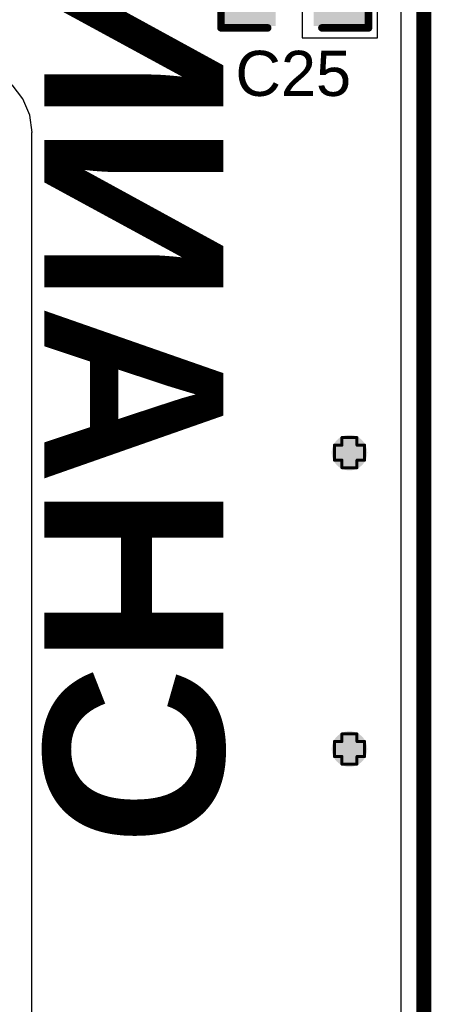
# Model space of a CAD drawing. Header units: inches. Extents: x -0.1 to 10.2, y 0 to 6.5.
# Tile 80 of 95: x 4.456 to 4.729, y 1.307 to 1.961. Entities that reach past the tile are written whole.
import ezdxf

# ---------------------------------------------------------------- set-up
doc = ezdxf.new("R2010")
doc.units = ezdxf.units.IN
doc.header["$MEASUREMENT"] = 0
for name, color, linetype in [('Board Outline', 216, 'Continuous'), ('Bottom Layer', 5, 'Continuous'), ('Bottom Overlay', 54, 'Continuous'), ('Drill Drawing', 1, 'Continuous'), ('Top Layer', 1, 'Continuous'), ('Top Overlay', 2, 'Continuous'), ('Top Paste', 8, 'Continuous'), ('Top Solder', 216, 'Continuous'), ('Via Holes', 16, 'Continuous')]:
    doc.layers.add(name, color=color, linetype=linetype)
doc.styles.add('Arial', font='txt', dxfattribs={"height": 0.2})
doc.styles.add('Arial_Bold', font='txt', dxfattribs={"height": 0.2})

# ---------------------------------------------------------------- blocks, each defined once
blk = doc.blocks.new('C___0603_75')
at = {"layer": 'Top Layer'}
for points in [[(-0.015, 0.0175), (-0.015, -0.0175), (-0.045, -0.0175), (-0.045, 0.0175)], [(0.045, 0.0175), (0.045, -0.0175), (0.015, -0.0175), (0.015, 0.0175)]]:
    blk.add_hatch(color=1, dxfattribs=at).paths.add_polyline_path(points)
at = {"layer": 'Top Paste'}
for points in [[(-0.015, 0.0175), (-0.015, -0.0175), (-0.045, -0.0175), (-0.045, 0.0175)], [(0.045, 0.0175), (0.045, -0.0175), (0.015, -0.0175), (0.015, 0.0175)]]:
    blk.add_hatch(color=8, dxfattribs=at).paths.add_polyline_path(points)
at = {"layer": 'Top Solder'}
for points in [[(-0.01264, 0.01986), (-0.01264, -0.01986), (-0.04736, -0.01986), (-0.04736, 0.01986)], [(0.04736, 0.01986), (0.04736, -0.01986), (0.01264, -0.01986), (0.01264, 0.01986)]]:
    blk.add_hatch(color=216, dxfattribs=at).paths.add_polyline_path(points)
at = {"layer": 'Top Overlay', "const_width": 0.005}
for points in [[(-0.049, -0.021), (-0.049, 0.021)], [(-0.049, 0.021), (-0.018, 0.021)], [(0.018, 0.021), (0.049, 0.021)], [(0.049, -0.021), (0.049, 0.021)], [(-0.049, -0.021), (-0.018, -0.021)], [(0.018, -0.021), (0.049, -0.021)]]:
    blk.add_lwpolyline(points, dxfattribs=at)
at = {"layer": 'Top Overlay', "const_width": 0.0025}
for points in [[(-0.05025, 0.021, 1), (-0.04775, 0.021, 1)], [(-0.05025, 0.021, 1), (-0.04775, 0.021, 1)], [(-0.01925, 0.021, 1), (-0.01675, 0.021, 1)], [(0.01675, 0.021, 1), (0.01925, 0.021, 1)], [(0.04775, 0.021, 1), (0.05025, 0.021, 1)], [(0.04775, 0.021, 1), (0.05025, 0.021, 1)], [(-0.05025, -0.021, 1), (-0.04775, -0.021, 1)], [(-0.05025, -0.021, 1), (-0.04775, -0.021, 1)], [(-0.01925, -0.021, 1), (-0.01675, -0.021, 1)], [(0.01675, -0.021, 1), (0.01925, -0.021, 1)], [(0.04775, -0.021, 1), (0.05025, -0.021, 1)], [(0.04775, -0.021, 1), (0.05025, -0.021, 1)]]:
    blk.add_lwpolyline(points, format="xyb", close=True, dxfattribs=at)

msp = doc.modelspace()

# ---------------------------------------------------------------- hatches: boundary and pattern name
at = {"layer": 'Bottom Layer'}
h = msp.add_hatch(color=5, dxfattribs=at)
edge = h.paths.add_edge_path()
edge.add_arc((4.67504, 1.67323), 0.01181, 0, 360)
h = msp.add_hatch(color=5, dxfattribs=at)
edge = h.paths.add_edge_path()
edge.add_arc((4.67504, 1.47638), 0.01181, 0, 360)
at = {"layer": 'Top Layer'}
h = msp.add_hatch(color=1, dxfattribs=at)
edge = h.paths.add_edge_path()
edge.add_arc((4.67504, 1.67323), 0.01181, 0, 360)
h = msp.add_hatch(color=1, dxfattribs=at)
edge = h.paths.add_edge_path()
edge.add_arc((4.67504, 1.47638), 0.01181, 0, 360)
at = {"layer": 'Via Holes'}
h = msp.add_hatch(color=7, dxfattribs=at)
edge = h.paths.add_edge_path()
edge.add_arc((4.67504, 1.67323), 0.00591, 0, 360)
h = msp.add_hatch(color=7, dxfattribs=at)
edge = h.paths.add_edge_path()
edge.add_arc((4.67504, 1.47638), 0.00591, 0, 360)

# ---------------------------------------------------------------- linework, layer by layer
at = {"layer": 'Board Outline', "const_width": 0.01}
msp.add_lwpolyline([(4.72441, 0), (4.72441, 4.33071)], dxfattribs=at)
at = {"layer": 'Bottom Layer'}
for p, q in [((4.70912, 2.17292), (4.70912, 0.33465)), ((4.45819, 1.90828), (4.45105, 1.91758)), ((4.46267, 1.89745), (4.45819, 1.90828)), ((4.4642, 1.88583), (4.46267, 1.89745)), ((4.46411, 1.25571), (4.46411, 1.88583)), ((4.46411, 1.88583), (4.4642, 1.88583))]:
    msp.add_line(p, q, dxfattribs=at)
at = {"layer": 'Drill Drawing', "const_width": 0.002}
for points in [[(4.67004, 1.67823), (4.67004, 1.68323)], [(4.67004, 1.68323), (4.68004, 1.68323)], [(4.68004, 1.67823), (4.68004, 1.68323)], [(4.66504, 1.66823), (4.66504, 1.67823)], [(4.66504, 1.67823), (4.67004, 1.67823)], [(4.68004, 1.67823), (4.68504, 1.67823)], [(4.68504, 1.66823), (4.68504, 1.67823)], [(4.66504, 1.66823), (4.67004, 1.66823)], [(4.67004, 1.66323), (4.67004, 1.66823)], [(4.68004, 1.66823), (4.68504, 1.66823)], [(4.68004, 1.66323), (4.68004, 1.66823)], [(4.67004, 1.66323), (4.68004, 1.66323)], [(4.67004, 1.48138), (4.67004, 1.48638)], [(4.67004, 1.48638), (4.68004, 1.48638)], [(4.68004, 1.48138), (4.68004, 1.48638)], [(4.66504, 1.47138), (4.66504, 1.48138)], [(4.66504, 1.48138), (4.67004, 1.48138)], [(4.68004, 1.48138), (4.68504, 1.48138)], [(4.68504, 1.47138), (4.68504, 1.48138)], [(4.66504, 1.47138), (4.67004, 1.47138)], [(4.67004, 1.46638), (4.67004, 1.47138)], [(4.68004, 1.47138), (4.68504, 1.47138)], [(4.68004, 1.46638), (4.68004, 1.47138)], [(4.67004, 1.46638), (4.68004, 1.46638)]]:
    msp.add_lwpolyline(points, dxfattribs=at)
at = {"layer": 'Drill Drawing', "const_width": 0.001}
for points in [[(4.66954, 1.68323, 1), (4.67054, 1.68323, 1)], [(4.66954, 1.68323, 1), (4.67054, 1.68323, 1)], [(4.67954, 1.68323, 1), (4.68054, 1.68323, 1)], [(4.67954, 1.68323, 1), (4.68054, 1.68323, 1)], [(4.66454, 1.67823, 1), (4.66554, 1.67823, 1)], [(4.66454, 1.67823, 1), (4.66554, 1.67823, 1)], [(4.66954, 1.67823, 1), (4.67054, 1.67823, 1)], [(4.66954, 1.67823, 1), (4.67054, 1.67823, 1)], [(4.67954, 1.67823, 1), (4.68054, 1.67823, 1)], [(4.67954, 1.67823, 1), (4.68054, 1.67823, 1)], [(4.68454, 1.67823, 1), (4.68554, 1.67823, 1)], [(4.68454, 1.67823, 1), (4.68554, 1.67823, 1)], [(4.66454, 1.66823, 1), (4.66554, 1.66823, 1)], [(4.66454, 1.66823, 1), (4.66554, 1.66823, 1)], [(4.66954, 1.66823, 1), (4.67054, 1.66823, 1)], [(4.66954, 1.66823, 1), (4.67054, 1.66823, 1)], [(4.67954, 1.66823, 1), (4.68054, 1.66823, 1)], [(4.67954, 1.66823, 1), (4.68054, 1.66823, 1)], [(4.68454, 1.66823, 1), (4.68554, 1.66823, 1)], [(4.68454, 1.66823, 1), (4.68554, 1.66823, 1)], [(4.66954, 1.66323, 1), (4.67054, 1.66323, 1)], [(4.66954, 1.66323, 1), (4.67054, 1.66323, 1)], [(4.67954, 1.66323, 1), (4.68054, 1.66323, 1)], [(4.67954, 1.66323, 1), (4.68054, 1.66323, 1)], [(4.66954, 1.48638, 1), (4.67054, 1.48638, 1)], [(4.66954, 1.48638, 1), (4.67054, 1.48638, 1)], [(4.67954, 1.48638, 1), (4.68054, 1.48638, 1)], [(4.67954, 1.48638, 1), (4.68054, 1.48638, 1)], [(4.66454, 1.48138, 1), (4.66554, 1.48138, 1)], [(4.66454, 1.48138, 1), (4.66554, 1.48138, 1)], [(4.66954, 1.48138, 1), (4.67054, 1.48138, 1)], [(4.66954, 1.48138, 1), (4.67054, 1.48138, 1)], [(4.67954, 1.48138, 1), (4.68054, 1.48138, 1)], [(4.67954, 1.48138, 1), (4.68054, 1.48138, 1)], [(4.68454, 1.48138, 1), (4.68554, 1.48138, 1)], [(4.68454, 1.48138, 1), (4.68554, 1.48138, 1)], [(4.66454, 1.47138, 1), (4.66554, 1.47138, 1)], [(4.66454, 1.47138, 1), (4.66554, 1.47138, 1)], [(4.66954, 1.47138, 1), (4.67054, 1.47138, 1)], [(4.66954, 1.47138, 1), (4.67054, 1.47138, 1)], [(4.67954, 1.47138, 1), (4.68054, 1.47138, 1)], [(4.67954, 1.47138, 1), (4.68054, 1.47138, 1)], [(4.68454, 1.47138, 1), (4.68554, 1.47138, 1)], [(4.68454, 1.47138, 1), (4.68554, 1.47138, 1)], [(4.66954, 1.46638, 1), (4.67054, 1.46638, 1)], [(4.66954, 1.46638, 1), (4.67054, 1.46638, 1)], [(4.67954, 1.46638, 1), (4.68054, 1.46638, 1)], [(4.67954, 1.46638, 1), (4.68054, 1.46638, 1)]]:
    msp.add_lwpolyline(points, format="xyb", close=True, dxfattribs=at)
at = {"layer": 'Top Layer'}
for p, q in [((4.70912, 2.17292), (4.70912, 0.33465)), ((4.64373, 2.00388), (4.64373, 1.94888)), ((4.69373, 1.94888), (4.69373, 2.00388)), ((4.64373, 1.94888), (4.69373, 1.94888))]:
    msp.add_line(p, q, dxfattribs=at)

# ---------------------------------------------------------------- block references
msp.add_blockref('C___0603_75', (4.63873, 1.97638))

# ---------------------------------------------------------------- texts
at = {"layer": 'Bottom Overlay', "style": 'Arial_Bold', "text_generation_flag": 2}
msp.add_text('CHANNEL 10 11 12', height=0.119, rotation=270, dxfattribs=at).set_placement((4.47228, 1.41188))
at = {"layer": 'Top Overlay', "style": 'Arial'}
msp.add_text('C25', height=0.03, dxfattribs=at).set_placement((4.59928, 1.91016))

doc.saveas('drawing.dxf')
